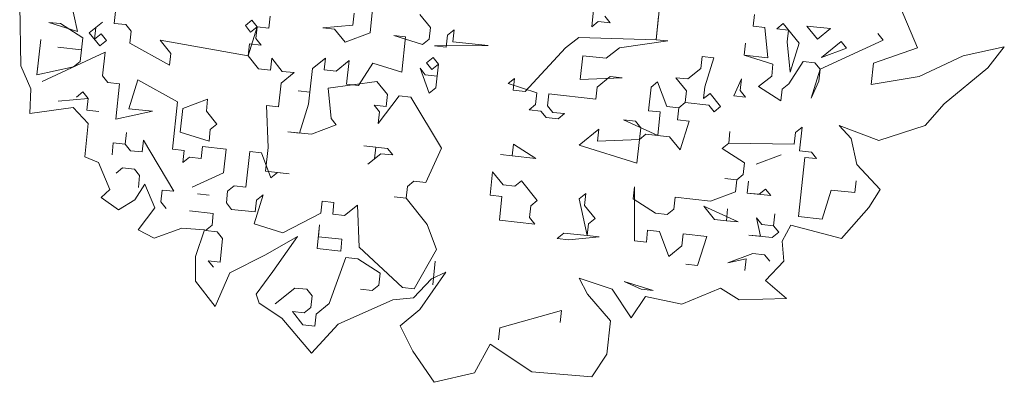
# Model space of a CAD drawing. Header units: metres. Extents: x -228 to 168, y -124 to 293.
# Tile 137 of 256: x -201.51 to -195.1, y 60.44 to 62.79. Entities that reach past the tile are written whole.
import ezdxf

# ---------------------------------------------------------------- set-up
doc = ezdxf.new("R2010")
doc.units = ezdxf.units.M
doc.header["$MEASUREMENT"] = 0
doc.layers.add('Bepflanzung.3 _ UMGEBUNG', color=7, linetype='Continuous')

msp = doc.modelspace()

# ---------------------------------------------------------------- linework, layer by layer
at = {"layer": 'Bepflanzung.3 _ UMGEBUNG', "color": 33, "linetype": 'Continuous', "lineweight": 18, "true_color": 0xa89c73}
for p, q in [((-201.1367, 62.7169), (-201.1888, 62.9558)), ((-195.6692, 62.6107), (-195.8087, 62.9403)), ((-201.5125, 62.8878), (-201.5048, 62.4923)), ((-197.7894, 62.7467), (-197.7729, 62.9005)), ((-197.3459, 62.8936), (-197.3706, 62.6629)), ((-200.8895, 62.8459), (-200.8978, 62.769)), ((-199.89, 62.7387), (-199.8818, 62.8156)), ((-199.8818, 62.8156), (-199.89, 62.7387)), ((-199.3436, 62.7579), (-199.3353, 62.8348)), ((-199.2159, 62.8608), (-199.2324, 62.7071)), ((-198.8397, 62.7427), (-198.9083, 62.8278)), ((-197.7043, 62.8154), (-197.6699, 62.7728)), ((-197.3706, 62.6629), (-197.3541, 62.8167)), ((-196.7391, 62.7507), (-196.7308, 62.8276)), ((-201.2479, 62.7677), (-201.323, 62.7738)), ((-201.323, 62.7738), (-201.1367, 62.7169)), ((-201.1023, 62.6743), (-201.2479, 62.7677)), ((-201.0598, 62.7086), (-200.9746, 62.7773)), ((-201.0172, 62.743), (-201.0254, 62.6661)), ((-200.9746, 62.7773), (-201.0172, 62.743)), ((-200.8978, 62.769), (-200.8209, 62.7608)), ((-200.8209, 62.7608), (-200.7865, 62.7182)), ((-200.0438, 62.7552), (-200.0012, 62.7895)), ((-200.0095, 62.7126), (-200.0438, 62.7552)), ((-200.0259, 62.5589), (-199.9669, 62.747)), ((-199.9669, 62.747), (-200.0095, 62.7126)), ((-200.0012, 62.7895), (-199.9669, 62.747)), ((-199.9669, 62.747), (-199.9751, 62.6701)), ((-199.9669, 62.747), (-199.89, 62.7387)), ((-199.89, 62.7387), (-199.9669, 62.747)), ((-199.5399, 62.74), (-199.3436, 62.7579)), ((-199.463, 62.7318), (-199.5399, 62.74)), ((-198.8479, 62.6658), (-198.8397, 62.7427)), ((-197.7468, 62.781), (-197.7894, 62.7467)), ((-197.6699, 62.7728), (-197.7468, 62.781)), ((-196.6622, 62.7425), (-196.7391, 62.7507)), ((-196.6444, 62.5461), (-196.6622, 62.7425)), ((-196.5853, 62.7342), (-196.5427, 62.7685)), ((-196.5084, 62.726), (-196.5853, 62.7342)), ((-196.5427, 62.7685), (-196.4398, 62.6408)), ((-196.3203, 62.6669), (-196.389, 62.752)), ((-196.389, 62.752), (-196.2352, 62.7356)), ((-196.2352, 62.7356), (-196.3203, 62.6669)), ((-201.1106, 62.5974), (-201.1023, 62.6743)), ((-200.9911, 62.6235), (-201.0598, 62.7086)), ((-201.0254, 62.6661), (-200.9829, 62.7004)), ((-200.9829, 62.7004), (-200.9486, 62.6578)), ((-200.7865, 62.7182), (-200.7948, 62.6413)), ((-199.9751, 62.6701), (-199.9408, 62.6275)), ((-199.3944, 62.6467), (-199.463, 62.7318)), ((-199.2324, 62.7071), (-199.3944, 62.6467)), ((-199.0017, 62.6823), (-199.0786, 62.6906)), ((-199.0786, 62.6906), (-198.8905, 62.6315)), ((-199.0264, 62.4517), (-199.0017, 62.6823)), ((-198.7367, 62.615), (-198.7285, 62.6919)), ((-198.7285, 62.6919), (-198.6859, 62.7262)), ((-198.6859, 62.7262), (-198.6942, 62.6493)), ((-197.9596, 62.6094), (-197.8745, 62.6781)), ((-197.8745, 62.6781), (-197.3706, 62.6629)), ((-196.5167, 62.6491), (-196.5084, 62.726)), ((-195.9277, 62.7026), (-195.8933, 62.66)), ((-201.3756, 62.6647), (-201.4003, 62.4341)), ((-201.1106, 62.5974), (-201.2644, 62.6139)), ((-201.2644, 62.6139), (-201.1106, 62.5974)), ((-200.9486, 62.6578), (-200.9911, 62.6235)), ((-200.7948, 62.6413), (-200.5381, 62.4971)), ((-200.5298, 62.574), (-200.5985, 62.6592)), ((-200.5985, 62.6592), (-200.0259, 62.5589)), ((-200.0177, 62.6358), (-200.0259, 62.5589)), ((-199.9408, 62.6275), (-200.0177, 62.6358)), ((-198.8905, 62.6315), (-198.8479, 62.6658)), ((-198.4635, 62.6246), (-198.8136, 62.6233)), ((-198.8136, 62.6233), (-198.7367, 62.615)), ((-198.6942, 62.6493), (-198.4635, 62.6246)), ((-198.2233, 62.3266), (-197.9596, 62.6094)), ((-197.6095, 62.6108), (-197.6947, 62.5421)), ((-197.2938, 62.6547), (-197.6095, 62.6108)), ((-197.3706, 62.6629), (-197.2938, 62.6547)), ((-196.7981, 62.5626), (-196.7899, 62.6395)), ((-196.7899, 62.6395), (-196.7981, 62.5626)), ((-196.4988, 62.4528), (-196.5167, 62.6491)), ((-196.4398, 62.6408), (-196.4988, 62.4528)), ((-195.8933, 62.66), (-196.3025, 62.4706)), ((-196.2943, 62.5475), (-196.1666, 62.6504)), ((-196.1322, 62.6079), (-196.2943, 62.5475)), ((-196.1666, 62.6504), (-196.1322, 62.6079)), ((-195.9555, 62.5111), (-195.6692, 62.6107)), ((-195.1045, 62.6161), (-195.3725, 62.5576)), ((-195.2118, 62.4804), (-195.1045, 62.6161)), ((-200.9568, 62.5809), (-201.366, 62.3915)), ((-201.1188, 62.5205), (-201.1106, 62.5974)), ((-200.9733, 62.4272), (-200.9568, 62.5809)), ((-200.5381, 62.4971), (-200.5298, 62.574)), ((-200.0259, 62.5589), (-199.9573, 62.4737)), ((-199.8804, 62.4655), (-199.8722, 62.5424)), ((-199.8722, 62.5424), (-199.8035, 62.4572)), ((-199.6072, 62.4751), (-199.5221, 62.5437)), ((-199.5221, 62.5437), (-199.5303, 62.4668)), ((-198.8644, 62.5121), (-198.8219, 62.5464)), ((-198.8219, 62.5464), (-198.7875, 62.5038)), ((-197.8484, 62.5586), (-197.8649, 62.4049)), ((-197.6947, 62.5421), (-197.8484, 62.5586)), ((-197.0796, 62.4762), (-197.0713, 62.553)), ((-197.0713, 62.553), (-196.9945, 62.5448)), ((-196.9945, 62.5448), (-197.0535, 62.3567)), ((-196.61, 62.5036), (-196.7981, 62.5626)), ((-196.7981, 62.5626), (-196.6444, 62.5461)), ((-195.3725, 62.5576), (-195.6594, 62.4248)), ((-201.5048, 62.4923), (-201.4399, 62.3432)), ((-201.4003, 62.4341), (-201.392, 62.511)), ((-201.4003, 62.4341), (-201.1614, 62.4862)), ((-201.1614, 62.4862), (-201.1188, 62.5205)), ((-199.4534, 62.4586), (-199.3683, 62.5272)), ((-199.3683, 62.5272), (-199.3848, 62.3734)), ((-199.3079, 62.3652), (-199.2145, 62.5107)), ((-199.2145, 62.5107), (-199.0264, 62.4517)), ((-198.8466, 62.3157), (-198.907, 62.4777)), ((-198.907, 62.4777), (-198.8727, 62.4352)), ((-198.8301, 62.4695), (-198.8644, 62.5121)), ((-198.7875, 62.5038), (-198.8301, 62.4695)), ((-198.7875, 62.5038), (-198.804, 62.35)), ((-198.7958, 62.4269), (-198.7875, 62.5038)), ((-196.6183, 62.4267), (-196.61, 62.5036)), ((-196.4137, 62.5214), (-196.5071, 62.3759)), ((-196.3368, 62.5131), (-196.4137, 62.5214)), ((-196.3025, 62.4706), (-196.3368, 62.5131)), ((-195.9705, 62.3709), (-195.9555, 62.5111)), ((-195.4949, 62.2465), (-195.2118, 62.4804)), ((-200.939, 62.3846), (-200.9733, 62.4272)), ((-199.9573, 62.4737), (-199.8804, 62.4655)), ((-199.7267, 62.449), (-199.8118, 62.3804)), ((-199.8035, 62.4572), (-199.7267, 62.449)), ((-199.6237, 62.3213), (-199.6072, 62.4751)), ((-199.5303, 62.4668), (-199.4534, 62.4586)), ((-198.8727, 62.4352), (-198.7958, 62.4269)), ((-197.8649, 62.4049), (-197.5917, 62.4144)), ((-197.6686, 62.4227), (-197.7537, 62.354)), ((-197.5917, 62.4144), (-197.6686, 62.4227)), ((-197.173, 62.3306), (-197.2416, 62.4158)), ((-197.2416, 62.4158), (-197.1647, 62.4075)), ((-197.1647, 62.4075), (-197.0796, 62.4762)), ((-196.7034, 62.358), (-196.6183, 62.4267)), ((-196.3025, 62.4706), (-196.3616, 62.2825)), ((-196.3107, 62.3937), (-196.3025, 62.4706)), ((-195.6594, 62.4248), (-195.9705, 62.3709)), ((-200.8621, 62.3764), (-200.939, 62.3846)), ((-200.8868, 62.1457), (-200.8621, 62.3764)), ((-200.7427, 62.4024), (-200.8017, 62.2143)), ((-200.4859, 62.2582), (-200.7427, 62.4024)), ((-199.8118, 62.3804), (-199.8283, 62.2266)), ((-199.1885, 62.3913), (-199.5043, 62.3474)), ((-199.3848, 62.3734), (-199.3079, 62.3652)), ((-199.1198, 62.3061), (-199.1885, 62.3913)), ((-198.804, 62.35), (-198.8466, 62.3157)), ((-198.3345, 62.3774), (-198.2919, 62.4118)), ((-198.1464, 62.3184), (-198.3345, 62.3774)), ((-198.2919, 62.4118), (-198.3002, 62.3349)), ((-197.7537, 62.354), (-197.762, 62.2772)), ((-197.4201, 62.2016), (-197.4036, 62.3554)), ((-197.4036, 62.3554), (-197.3611, 62.3897)), ((-197.3611, 62.3897), (-197.3007, 62.2277)), ((-197.0535, 62.3567), (-197.0618, 62.2798)), ((-196.8654, 62.2977), (-196.8146, 62.4089)), ((-196.8146, 62.4089), (-196.8229, 62.332)), ((-196.5579, 62.2647), (-196.7034, 62.358)), ((-196.5071, 62.3759), (-196.5496, 62.3416)), ((-196.3616, 62.2825), (-196.3107, 62.3937)), ((-201.4399, 62.3432), (-201.446, 62.1831)), ((-201.1436, 62.2899), (-201.101, 62.3242)), ((-201.101, 62.3242), (-201.0667, 62.2816)), ((-199.6237, 62.3213), (-199.7006, 62.3295)), ((-199.7006, 62.3295), (-199.6237, 62.3213)), ((-199.6319, 62.2444), (-199.6237, 62.3213)), ((-199.5043, 62.3474), (-199.4864, 62.151)), ((-199.0429, 62.2979), (-199.1789, 62.1181)), ((-199.1281, 62.2293), (-199.1198, 62.3061)), ((-198.9661, 62.2897), (-199.0429, 62.2979)), ((-198.7684, 61.9574), (-198.9661, 62.2897)), ((-198.3002, 62.3349), (-198.2233, 62.3266)), ((-198.1546, 62.2415), (-198.1464, 62.3184)), ((-198.0695, 62.3101), (-198.0778, 62.2333)), ((-197.762, 62.2772), (-198.0695, 62.3101)), ((-197.1812, 62.2538), (-197.173, 62.3306)), ((-197.0618, 62.2798), (-197.0192, 62.3141)), ((-197.0192, 62.3141), (-196.9506, 62.229)), ((-196.7885, 62.2894), (-196.8654, 62.2977)), ((-196.8229, 62.332), (-196.7885, 62.2894)), ((-196.5496, 62.3416), (-196.5579, 62.2647)), ((-201.0667, 62.2816), (-201.263, 62.2638)), ((-201.0667, 62.2816), (-201.0749, 62.2048)), ((-200.5189, 61.9507), (-200.4859, 62.2582)), ((-200.4516, 62.2157), (-200.2896, 62.2761)), ((-200.2896, 62.2761), (-200.2978, 62.1992)), ((-199.8283, 62.2266), (-199.9052, 62.2348)), ((-199.9052, 62.2348), (-199.8956, 61.9616)), ((-199.691, 62.0563), (-199.6319, 62.2444)), ((-199.1706, 62.1949), (-199.205, 62.2375)), ((-199.205, 62.2375), (-199.1281, 62.2293)), ((-198.1972, 62.2072), (-198.1546, 62.2415)), ((-198.0778, 62.2333), (-198.0434, 62.1907)), ((-197.3007, 62.2277), (-197.2238, 62.2194)), ((-197.2238, 62.2194), (-197.1812, 62.2538)), ((-197.1812, 62.2538), (-197.2238, 62.2194)), ((-197.0274, 62.2373), (-197.1812, 62.2538)), ((-196.9931, 62.1947), (-197.0274, 62.2373)), ((-196.9506, 62.229), (-196.9931, 62.1947)), ((-195.6187, 62.1042), (-195.4949, 62.2465)), ((-201.446, 62.1831), (-201.1645, 62.2213)), ((-201.1645, 62.2213), (-201.0667, 62.1174)), ((-201.0749, 62.2048), (-200.998, 62.1965)), ((-200.6479, 62.1979), (-200.8868, 62.1457)), ((-200.8017, 62.2143), (-200.6479, 62.1979)), ((-200.4681, 62.0619), (-200.4516, 62.2157)), ((-200.2978, 62.1992), (-200.2292, 62.1141)), ((-199.1789, 62.1181), (-199.1706, 62.1949)), ((-198.1203, 62.1989), (-198.1972, 62.2072)), ((-198.086, 62.1564), (-198.1203, 62.1989)), ((-198.0434, 62.1907), (-197.9666, 62.1824)), ((-197.9666, 62.1824), (-198.0091, 62.1481)), ((-197.3432, 62.1934), (-197.4201, 62.2016)), ((-197.3597, 62.0396), (-197.3432, 62.1934)), ((-197.2238, 62.2194), (-197.232, 62.1425)), ((-201.0667, 62.1174), (-201.0883, 61.9024)), ((-200.2292, 62.1141), (-200.2718, 62.0797)), ((-199.4521, 62.1085), (-199.6141, 62.0481)), ((-199.4864, 62.151), (-199.4521, 62.1085)), ((-198.0091, 62.1481), (-198.086, 62.1564)), ((-197.5053, 62.133), (-197.5821, 62.1412)), ((-197.5821, 62.1412), (-197.3597, 62.0396)), ((-197.4709, 62.0904), (-197.5053, 62.133)), ((-197.232, 62.1425), (-197.1551, 62.1343)), ((-197.1551, 62.1343), (-197.2142, 61.9462)), ((-196.4632, 62.0601), (-196.4206, 62.0944)), ((-196.4206, 62.0944), (-196.4371, 61.9406)), ((-196.1009, 62.0196), (-196.179, 62.1043)), ((-196.179, 62.1043), (-195.9203, 62.0084)), ((-195.9203, 62.0084), (-195.6187, 62.1042)), ((-200.8264, 61.9837), (-200.8182, 62.0606)), ((-200.8182, 62.0606), (-200.8264, 61.9837)), ((-200.28, 62.0029), (-200.4681, 62.0619)), ((-200.2718, 62.0797), (-200.28, 62.0029)), ((-199.6141, 62.0481), (-199.7679, 62.0646)), ((-199.7679, 62.0646), (-199.691, 62.0563)), ((-197.8718, 61.9779), (-197.7442, 62.0808)), ((-197.7442, 62.0808), (-197.7524, 62.0039)), ((-197.4792, 62.0135), (-197.4709, 62.0904)), ((-197.4366, 62.0478), (-197.4792, 62.0135)), ((-197.2828, 62.0313), (-197.4366, 62.0478)), ((-197.2142, 61.9462), (-197.2828, 62.0313)), ((-196.8984, 61.9901), (-196.8902, 62.067)), ((-196.8902, 62.067), (-196.8984, 61.9901)), ((-196.4714, 61.9832), (-196.4632, 62.0601)), ((-200.9116, 61.9151), (-200.9033, 61.9919)), ((-200.9033, 61.9919), (-200.8264, 61.9837)), ((-200.8264, 61.9837), (-200.7921, 61.9411)), ((-200.7152, 61.9329), (-200.707, 62.0098)), ((-200.707, 62.0098), (-200.5093, 61.6775)), ((-200.3226, 61.9685), (-200.3308, 61.8916)), ((-200.1688, 61.952), (-200.3226, 61.9685)), ((-199.1954, 61.9643), (-199.2723, 61.9725)), ((-199.2723, 61.9725), (-199.1185, 61.956)), ((-198.3071, 61.9079), (-198.2988, 61.9848)), ((-198.2988, 61.9848), (-198.1533, 61.8914)), ((-197.4957, 61.8597), (-197.8718, 61.9779)), ((-197.7524, 62.0039), (-197.4792, 62.0135)), ((-197.4792, 62.0135), (-197.4957, 61.8597)), ((-196.941, 61.9558), (-196.8984, 61.9901)), ((-196.8984, 61.9901), (-196.4714, 61.9832)), ((-196.0643, 61.8521), (-196.1009, 62.0196)), ((-201.0883, 61.9024), (-200.9995, 61.8656)), ((-200.7921, 61.9411), (-200.7152, 61.9329)), ((-200.442, 61.9425), (-200.5189, 61.9507)), ((-200.4503, 61.8656), (-200.442, 61.9425)), ((-200.1853, 61.7983), (-200.1688, 61.952)), ((-200.015, 61.9355), (-200.0398, 61.7049)), ((-199.9382, 61.9273), (-200.015, 61.9355)), ((-199.8778, 61.7653), (-199.9382, 61.9273)), ((-199.8956, 61.9616), (-199.9121, 61.8078)), ((-199.1611, 61.9217), (-199.2462, 61.8531)), ((-199.2036, 61.8874), (-199.1954, 61.9643)), ((-199.0842, 61.9135), (-199.1611, 61.9217)), ((-199.1185, 61.956), (-199.0842, 61.9135)), ((-198.87, 61.735), (-198.7684, 61.9574)), ((-198.3071, 61.9079), (-198.384, 61.9161)), ((-198.384, 61.9161), (-198.3071, 61.9079)), ((-198.1533, 61.8914), (-198.3071, 61.9079)), ((-196.7955, 61.8624), (-196.941, 61.9558)), ((-196.5566, 61.9146), (-196.7186, 61.8542)), ((-196.7186, 61.8542), (-196.5566, 61.9146)), ((-196.4371, 61.9406), (-196.3602, 61.9324)), ((-196.3602, 61.9324), (-196.3259, 61.8898)), ((-200.9995, 61.8656), (-200.9258, 61.6887)), ((-200.4077, 61.8999), (-200.4503, 61.8656)), ((-200.3308, 61.8916), (-200.4077, 61.8999)), ((-199.2462, 61.8531), (-199.2036, 61.8874)), ((-196.8037, 61.7855), (-196.7955, 61.8624)), ((-196.4028, 61.8981), (-196.444, 61.5136)), ((-196.3259, 61.8898), (-196.4028, 61.8981)), ((-195.9128, 61.6886), (-196.0643, 61.8521)), ((-200.8429, 61.8299), (-200.8855, 61.7956)), ((-200.7661, 61.8217), (-200.8429, 61.8299)), ((-200.7317, 61.7791), (-200.7661, 61.8217)), ((-200.74, 61.7022), (-200.7317, 61.7791)), ((-200.3899, 61.7036), (-200.1853, 61.7983)), ((-199.9121, 61.8078), (-199.7583, 61.7914)), ((-199.8352, 61.7996), (-199.8778, 61.7653)), ((-199.7583, 61.7914), (-199.8352, 61.7996)), ((-198.4513, 61.6512), (-198.4348, 61.8049)), ((-198.4348, 61.8049), (-198.3661, 61.7198)), ((-196.8463, 61.7512), (-196.8037, 61.7855)), ((-200.7639, 61.6223), (-200.6985, 61.7243)), ((-200.6985, 61.7243), (-200.6332, 61.5701)), ((-200.1167, 61.7131), (-200.1592, 61.6788)), ((-200.0398, 61.7049), (-200.1167, 61.7131)), ((-198.9977, 61.632), (-198.9895, 61.7089)), ((-198.9895, 61.7089), (-198.9469, 61.7432)), ((-198.9469, 61.7432), (-198.87, 61.735)), ((-198.3661, 61.7198), (-198.2893, 61.7116)), ((-198.2893, 61.7116), (-198.2467, 61.7459)), ((-198.2467, 61.7459), (-198.1437, 61.6182)), ((-196.8463, 61.7512), (-196.9232, 61.7595)), ((-196.9232, 61.7595), (-196.8463, 61.7512)), ((-196.8545, 61.6743), (-196.8463, 61.7512)), ((-196.7776, 61.6661), (-196.7694, 61.743)), ((-196.7694, 61.743), (-196.7776, 61.6661)), ((-196.0774, 61.6687), (-196.0692, 61.7456)), ((-200.9258, 61.6887), (-200.9825, 61.6379)), ((-200.5862, 61.6857), (-200.5945, 61.6088)), ((-200.5093, 61.6775), (-200.5862, 61.6857)), ((-200.2787, 61.6527), (-200.3556, 61.661)), ((-200.1592, 61.6788), (-200.1675, 61.6019)), ((-199.9286, 61.6541), (-199.9876, 61.466)), ((-199.9711, 61.6198), (-199.9286, 61.6541)), ((-198.3744, 61.6429), (-198.4513, 61.6512)), ((-197.8705, 61.6278), (-197.8279, 61.6621)), ((-197.8279, 61.6621), (-197.8362, 61.5852)), ((-197.5122, 61.706), (-197.5204, 61.6291)), ((-197.5108, 61.3559), (-197.5122, 61.706)), ((-197.0165, 61.6139), (-196.8545, 61.6743)), ((-196.6239, 61.6496), (-196.7776, 61.6661)), ((-196.7776, 61.6661), (-196.7008, 61.6578)), ((-196.7008, 61.6578), (-196.6582, 61.6922)), ((-196.6582, 61.6922), (-196.6239, 61.6496)), ((-196.2903, 61.4972), (-196.2312, 61.6852)), ((-196.2312, 61.6852), (-196.0774, 61.6687)), ((-195.9854, 61.571), (-195.9128, 61.6886)), ((-200.9825, 61.6379), (-200.869, 61.5572)), ((-200.869, 61.5572), (-200.7639, 61.6223)), ((-200.5945, 61.6088), (-200.5601, 61.5663)), ((-200.1675, 61.6019), (-200.1332, 61.5594)), ((-199.9794, 61.5429), (-199.9711, 61.6198)), ((-199.5524, 61.536), (-199.5441, 61.6128)), ((-199.5441, 61.6128), (-199.4673, 61.6046)), ((-199.4673, 61.6046), (-199.4755, 61.5277)), ((-199.3986, 61.5195), (-199.3135, 61.5881)), ((-199.3135, 61.5881), (-199.3039, 61.3149)), ((-198.9977, 61.632), (-199.0746, 61.6403)), ((-199.0746, 61.6403), (-198.9977, 61.632)), ((-198.8604, 61.4617), (-198.9977, 61.632)), ((-198.3909, 61.4892), (-198.3744, 61.6429)), ((-198.1863, 61.5839), (-198.1945, 61.507)), ((-198.1437, 61.6182), (-198.1863, 61.5839)), ((-197.8184, 61.3889), (-197.8705, 61.6278)), ((-197.8362, 61.5852), (-197.7676, 61.5001)), ((-197.5204, 61.6291), (-197.3749, 61.5357)), ((-197.2554, 61.5618), (-197.2472, 61.6387)), ((-197.2472, 61.6387), (-197.0165, 61.6139)), ((-200.6332, 61.5701), (-200.7411, 61.4263)), ((-200.2526, 61.5333), (-200.4064, 61.5498)), ((-200.2608, 61.4564), (-200.2526, 61.5333)), ((-200.1332, 61.5594), (-199.9794, 61.5429)), ((-199.7995, 61.4069), (-199.5524, 61.536)), ((-199.4755, 61.5277), (-199.3986, 61.5195)), ((-197.3749, 61.5357), (-197.298, 61.5275)), ((-197.298, 61.5275), (-197.2554, 61.5618)), ((-196.8367, 61.478), (-197.0591, 61.5796)), ((-197.0591, 61.5796), (-196.9905, 61.4945)), ((-196.9136, 61.4862), (-196.9053, 61.5631)), ((-196.9053, 61.5631), (-196.9136, 61.4862)), ((-196.606, 61.4533), (-196.5978, 61.5301)), ((-196.5978, 61.5301), (-196.606, 61.4533)), ((-196.1635, 61.3703), (-195.9854, 61.571)), ((-200.3034, 61.4221), (-200.2608, 61.4564)), ((-199.9876, 61.466), (-199.7995, 61.4069)), ((-199.5771, 61.3053), (-199.5606, 61.4591)), ((-199.5606, 61.4591), (-199.5689, 61.3822)), ((-198.8, 61.2997), (-198.8604, 61.4617)), ((-198.1602, 61.4644), (-198.3909, 61.4892)), ((-198.1945, 61.507), (-198.1602, 61.4644)), ((-197.8101, 61.4657), (-197.8184, 61.3889)), ((-197.7676, 61.5001), (-197.8101, 61.4657)), ((-196.9905, 61.4945), (-196.9136, 61.4862)), ((-196.9136, 61.4862), (-196.8367, 61.478)), ((-196.6912, 61.3846), (-196.7172, 61.5041)), ((-196.7172, 61.5041), (-196.6829, 61.4615)), ((-196.6829, 61.4615), (-196.606, 61.4533)), ((-196.606, 61.4533), (-196.5717, 61.4107)), ((-196.5499, 61.3534), (-196.4939, 61.4565)), ((-196.4939, 61.4565), (-196.1635, 61.3703)), ((-196.444, 61.5136), (-196.2903, 61.4972)), ((-200.7411, 61.4263), (-200.6372, 61.373)), ((-200.6372, 61.373), (-200.4567, 61.4366)), ((-200.4567, 61.4366), (-200.3106, 61.4264)), ((-200.3106, 61.4264), (-200.3674, 61.2526)), ((-200.2265, 61.4138), (-200.3034, 61.4221)), ((-200.1922, 61.3713), (-200.2265, 61.4138)), ((-198.0147, 61.371), (-197.9721, 61.4054)), ((-197.9721, 61.4054), (-197.8184, 61.3889)), ((-197.8184, 61.3889), (-197.7415, 61.3806)), ((-197.4257, 61.4245), (-197.4339, 61.3476)), ((-197.3488, 61.4163), (-197.4257, 61.4245)), ((-197.2884, 61.2543), (-197.3488, 61.4163)), ((-197.195, 61.3998), (-197.2033, 61.3229)), ((-197.0413, 61.3833), (-197.195, 61.3998)), ((-196.6143, 61.3764), (-196.7681, 61.3929)), ((-196.7681, 61.3929), (-196.6912, 61.3846)), ((-196.5717, 61.4107), (-196.6143, 61.3764)), ((-200.2087, 61.2175), (-200.1922, 61.3713)), ((-199.9136, 61.2639), (-199.7045, 61.3832)), ((-199.7045, 61.3832), (-199.8653, 61.1551)), ((-199.5689, 61.3822), (-199.4151, 61.3657)), ((-199.4151, 61.3657), (-199.4234, 61.2888)), ((-197.9378, 61.3628), (-198.0147, 61.371)), ((-197.7415, 61.3806), (-197.9378, 61.3628)), ((-197.4339, 61.3476), (-197.5108, 61.3559)), ((-197.1003, 61.1952), (-197.0413, 61.3833)), ((-196.5401, 61.2237), (-196.5499, 61.3534)), ((-200.1443, 61.1469), (-199.9136, 61.2639)), ((-199.4234, 61.2888), (-199.5771, 61.3053)), ((-199.3039, 61.3149), (-199.0211, 61.0513)), ((-198.9442, 61.043), (-198.8, 61.2997)), ((-197.2033, 61.3229), (-197.2884, 61.2543)), ((-196.904, 61.213), (-196.742, 61.2734)), ((-196.742, 61.2734), (-196.6651, 61.2652)), ((-196.6651, 61.2652), (-196.6308, 61.2226)), ((-200.3674, 61.2526), (-200.3685, 61.0941)), ((-200.2513, 61.1832), (-200.2856, 61.2258)), ((-200.2856, 61.2258), (-200.2087, 61.2175)), ((-199.389, 61.2463), (-199.4989, 60.947)), ((-199.3122, 61.238), (-199.389, 61.2463)), ((-199.1666, 61.1446), (-199.3122, 61.238)), ((-198.8248, 61.0691), (-198.8083, 61.2228)), ((-197.1772, 61.2034), (-197.1003, 61.1952)), ((-196.7845, 61.2391), (-196.904, 61.213)), ((-196.7928, 61.1622), (-196.7845, 61.2391)), ((-196.6578, 61.0979), (-196.5401, 61.2237)), ((-200.2399, 60.9279), (-200.1443, 61.1469)), ((-199.8653, 61.1551), (-199.9737, 61.0086)), ((-199.1749, 61.0677), (-199.1666, 61.1446)), ((-198.7402, 61.1522), (-198.9081, 60.9085)), ((-198.8322, 61.1076), (-198.7402, 61.1522)), ((-200.3685, 61.0941), (-200.2399, 60.9279)), ((-198.9491, 60.9838), (-198.8322, 61.1076)), ((-197.8177, 61.0096), (-197.872, 61.1136)), ((-197.872, 61.1136), (-197.6562, 61.0414)), ((-197.4669, 61.0401), (-197.5781, 61.0909)), ((-197.5781, 61.0909), (-197.39, 61.0318)), ((-196.5216, 60.9795), (-196.6578, 61.0979)), ((-199.9737, 61.0086), (-199.9533, 60.9493)), ((-199.7213, 61.0486), (-199.849, 60.9456)), ((-199.6444, 61.0403), (-199.7213, 61.0486)), ((-199.6101, 60.9978), (-199.6444, 61.0403)), ((-199.2943, 61.0417), (-199.2175, 61.0334)), ((-199.2175, 61.0334), (-199.1749, 61.0677)), ((-199.0211, 61.0513), (-198.9442, 61.043)), ((-197.6673, 60.8354), (-197.8177, 61.0096)), ((-197.6562, 61.0414), (-197.5323, 60.8551)), ((-197.39, 61.0318), (-197.4669, 61.0401)), ((-197.2032, 60.9437), (-196.9521, 61.0477)), ((-196.9521, 61.0477), (-196.8297, 60.9712)), ((-199.9533, 60.9493), (-199.8075, 60.8528)), ((-199.6184, 60.9209), (-199.6101, 60.9978)), ((-199.4989, 60.947), (-199.584, 60.8783)), ((-199.4395, 60.8127), (-199.0844, 60.9727)), ((-199.0844, 60.9727), (-198.9491, 60.9838)), ((-197.5323, 60.8551), (-197.439, 60.9943)), ((-197.439, 60.9943), (-197.2032, 60.9437)), ((-196.8297, 60.9712), (-196.5216, 60.9795)), ((-199.6692, 60.8097), (-199.7378, 60.8948)), ((-199.7378, 60.8948), (-199.6609, 60.8866)), ((-199.6609, 60.8866), (-199.6184, 60.9209)), ((-199.584, 60.8783), (-199.5923, 60.8014)), ((-198.9081, 60.9085), (-199.0368, 60.8034)), ((-198.3882, 60.7889), (-197.9873, 60.9015)), ((-197.9873, 60.9015), (-197.9955, 60.8246)), ((-199.8075, 60.8528), (-199.6134, 60.6243)), ((-199.6134, 60.6243), (-199.4395, 60.8127)), ((-197.6914, 60.6176), (-197.6673, 60.8354)), ((-199.5923, 60.8014), (-199.6692, 60.8097)), ((-199.0368, 60.8034), (-198.953, 60.6382)), ((-198.3965, 60.7121), (-198.3882, 60.7889)), ((-198.953, 60.6382), (-198.8155, 60.4356)), ((-198.5529, 60.4962), (-198.4512, 60.6834)), ((-198.4512, 60.6834), (-198.1793, 60.5028)), ((-197.7895, 60.4711), (-197.6914, 60.6176)), ((-198.8155, 60.4356), (-198.5529, 60.4962)), ((-198.1793, 60.5028), (-197.7895, 60.4711))]:
    msp.add_line(p, q, dxfattribs=at)

doc.saveas('drawing.dxf')
